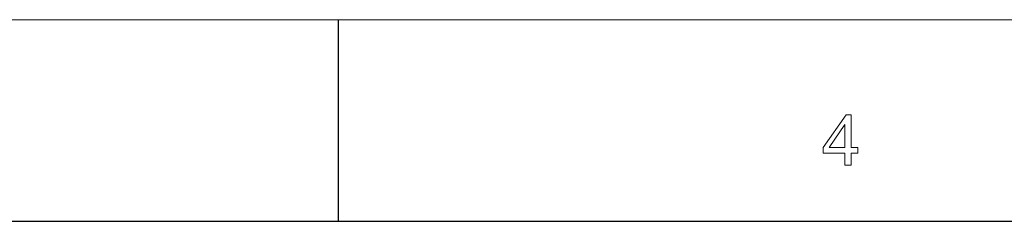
# Model space of a CAD drawing. Header units: millimetres. Extents: x 3489 to 4105, y -1201 to -766.
# Tile 21 of 55: x 3664 to 3765, y -786 to -766. Entities that reach past the tile are written whole.
import ezdxf

# ---------------------------------------------------------------- set-up
doc = ezdxf.new("R2010")
doc.units = ezdxf.units.MM

msp = doc.modelspace()

# ---------------------------------------------------------------- linework, layer by layer
at = {"color": 7, "lineweight": 13}
msp.add_line((3489.361, -765.621), (4105.158, -765.621), dxfattribs=at)
at = {"color": 7, "lineweight": 25, "ltscale": 0.24999}
msp.add_line((3696.72, -765.621), (3696.72, -786.356), dxfattribs=at)
at = {"color": 7, "lineweight": 25}
msp.add_line((3510.097, -786.357), (4084.422, -786.357), dxfattribs=at)
at = {"color": 7, "lineweight": 13}
for points in [[(3750.176, -779.338), (3749.476, -779.338), (3749.476, -780.576), (3748.84, -780.576), (3748.84, -779.338), (3746.594, -779.338), (3746.594, -778.751), (3748.953, -775.392), (3749.476, -775.392), (3749.476, -778.751), (3750.176, -778.751)], [(3748.84, -778.751), (3748.84, -776.411), (3748.825, -776.411), (3747.217, -778.751)]]:
    msp.add_lwpolyline(points, close=True, dxfattribs=at)

doc.saveas('drawing.dxf')
